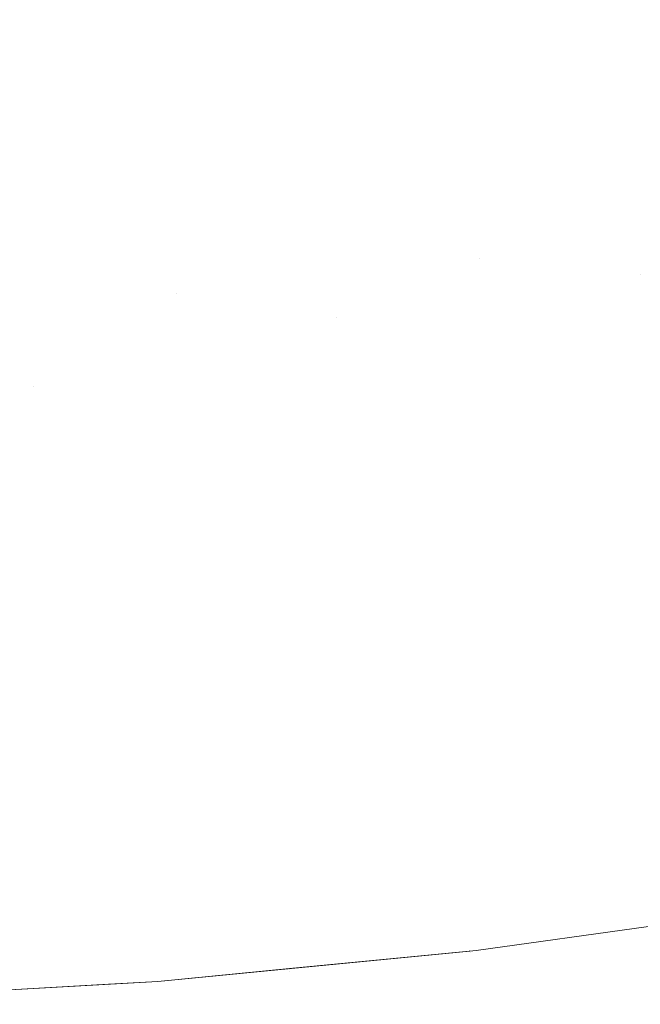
# Model space of a CAD drawing. Header units: centimetres. Extents: x -35.1 to 36.2, y 4.2 to 6.
# Tile 224 of 256: x 12.0162 to 12.0445, y 4.5001 to 4.5451. Entities that reach past the tile are written whole.
import ezdxf

# ---------------------------------------------------------------- set-up
doc = ezdxf.new("R2010")
doc.units = ezdxf.units.CM
doc.header["$LTSCALE"] = 2.54
doc.layers.add('Lucido design-1', color=7, linetype='Continuous')

# ---------------------------------------------------------------- blocks, each defined once
blk = doc.blocks.new('Gruppo-4-1')
at = {"color": 7, "linetype": 'Continuous', "lineweight": 9}
blk.add_3dface([(-34.958478, 5.900089, -2312.32217), (-34.958478, 4.300089, -2312.32217), (36.07398, 4.300089, -2312.32217), (36.07398, 5.900089, -2312.32217)], dxfattribs=at)
for points, invisible_edges in [([(12.021306, 4.54446, -2312.739901), (12.020952, 4.546572, -2312.73847), (12.03365, 4.548064, -2312.73847), (12.034179, 4.545972, -2312.739901)], 15), ([(12.046828, 4.548065, -2312.739901), (12.047519, 4.546034, -2312.74139), (12.0347, 4.543913, -2312.74139), (12.034179, 4.545972, -2312.739901)], 15), ([(12.008282, 4.543545, -2312.739901), (12.008104, 4.54567, -2312.73847), (12.020952, 4.546572, -2312.73847), (12.021306, 4.54446, -2312.739901)], 15), ([(12.034179, 4.545972, -2312.739901), (12.0347, 4.543913, -2312.74139), (12.021655, 4.54238, -2312.74139), (12.021306, 4.54446, -2312.739901)], 15), ([(12.035213, 4.541888, -2312.742934), (12.0347, 4.543913, -2312.74139), (12.047519, 4.546034, -2312.74139), (12.048197, 4.544037, -2312.742934)], 15), ([(12.021306, 4.54446, -2312.739901), (12.021655, 4.54238, -2312.74139), (12.008457, 4.541454, -2312.74139), (12.008282, 4.543545, -2312.739901)], 15), ([(12.048197, 4.544037, -2312.742934), (12.048864, 4.542075, -2312.744535), (12.035716, 4.5399, -2312.744535), (12.035213, 4.541888, -2312.742934)], 15), ([(12.021998, 4.540336, -2312.742934), (12.021655, 4.54238, -2312.74139), (12.0347, 4.543913, -2312.74139), (12.035213, 4.541888, -2312.742934)], 15), ([(12.008629, 4.539397, -2312.742934), (12.008457, 4.541454, -2312.74139), (12.021655, 4.54238, -2312.74139), (12.021998, 4.540336, -2312.742934)], 15), ([(12.035213, 4.541888, -2312.742934), (12.035716, 4.5399, -2312.744535), (12.022335, 4.538328, -2312.744535), (12.021998, 4.540336, -2312.742934)], 15), ([(12.036209, 4.53795, -2312.746189), (12.035716, 4.5399, -2312.744535), (12.048864, 4.542075, -2312.744535), (12.049517, 4.540152, -2312.746189)], 15), ([(12.021998, 4.540336, -2312.742934), (12.022335, 4.538328, -2312.744535), (12.008798, 4.537377, -2312.744535), (12.008629, 4.539397, -2312.742934)], 15), ([(12.022666, 4.536359, -2312.746189), (12.022335, 4.538328, -2312.744535), (12.035716, 4.5399, -2312.744535), (12.036209, 4.53795, -2312.746189)], 15), ([(12.049517, 4.540152, -2312.746189), (12.050157, 4.538269, -2312.747895), (12.036692, 4.536041, -2312.747895), (12.036209, 4.53795, -2312.746189)], 15), ([(12.008964, 4.535396, -2312.746189), (12.008798, 4.537377, -2312.744535), (12.022335, 4.538328, -2312.744535), (12.022666, 4.536359, -2312.746189)], 15), ([(12.037164, 4.534174, -2312.749653), (12.036692, 4.536041, -2312.747895), (12.050157, 4.538269, -2312.747895), (12.050782, 4.536428, -2312.749653)], 15), ([(12.036209, 4.53795, -2312.746189), (12.036692, 4.536041, -2312.747895), (12.02299, 4.534431, -2312.747895), (12.022666, 4.536359, -2312.746189)], 15), ([(12.022666, 4.536359, -2312.746189), (12.02299, 4.534431, -2312.747895), (12.009126, 4.533457, -2312.747895), (12.008964, 4.535396, -2312.746189)], 15), ([(12.037164, 4.534174, -2312.749653), (12.050782, 4.536428, -2312.749653), (12.044544, 4.533414, -2312.751459)], 11), ([(12.023306, 4.532546, -2312.749653), (12.02299, 4.534431, -2312.747895), (12.036692, 4.536041, -2312.747895), (12.037164, 4.534174, -2312.749653)], 15), ([(12.009285, 4.531561, -2312.749653), (12.009126, 4.533457, -2312.747895), (12.02299, 4.534431, -2312.747895), (12.023306, 4.532546, -2312.749653)], 15), ([(12.023306, 4.532546, -2312.749653), (12.037164, 4.534174, -2312.749653), (12.030646, 4.531449, -2312.751459)], 11), ([(12.037164, 4.534174, -2312.749653), (12.037625, 4.532353, -2312.751459), (12.030646, 4.531449, -2312.751459)], 11), ([(12.044544, 4.533414, -2312.751459), (12.037625, 4.532353, -2312.751459), (12.037164, 4.534174, -2312.749653)], 11), ([(12.045067, 4.53165, -2312.753313), (12.038075, 4.530578, -2312.753313), (12.037625, 4.532353, -2312.751459), (12.044544, 4.533414, -2312.751459)], 15), ([(12.023306, 4.532546, -2312.749653), (12.023615, 4.530706, -2312.751459), (12.009439, 4.529711, -2312.751459), (12.009285, 4.531561, -2312.749653)], 15), ([(12.030646, 4.531449, -2312.751459), (12.023615, 4.530706, -2312.751459), (12.023306, 4.532546, -2312.749653)], 11), ([(12.030646, 4.531449, -2312.751459), (12.037625, 4.532353, -2312.751459), (12.038075, 4.530578, -2312.753313), (12.031021, 4.529665, -2312.753313)], 15), ([(12.031021, 4.529665, -2312.753313), (12.023916, 4.528914, -2312.753313), (12.023615, 4.530706, -2312.751459), (12.030646, 4.531449, -2312.751459)], 15), ([(12.045575, 4.529934, -2312.755213), (12.038512, 4.528851, -2312.755213), (12.038075, 4.530578, -2312.753313), (12.045067, 4.53165, -2312.753313)], 15), ([(12.009439, 4.529711, -2312.751459), (12.023615, 4.530706, -2312.751459), (12.016769, 4.528328, -2312.753313)], 11), ([(12.023615, 4.530706, -2312.751459), (12.023916, 4.528914, -2312.753313), (12.016769, 4.528328, -2312.753313)], 11), ([(12.031021, 4.529665, -2312.753313), (12.038075, 4.530578, -2312.753313), (12.038512, 4.528851, -2312.755213), (12.031386, 4.527928, -2312.755213)], 15), ([(12.016769, 4.528328, -2312.753313), (12.00959, 4.527908, -2312.753313), (12.009439, 4.529711, -2312.751459)], 11), ([(12.031386, 4.527928, -2312.755213), (12.024208, 4.52717, -2312.755213), (12.023916, 4.528914, -2312.753313), (12.031021, 4.529665, -2312.753313)], 15), ([(12.046068, 4.528268, -2312.757156), (12.038936, 4.527174, -2312.757156), (12.038512, 4.528851, -2312.755213), (12.045575, 4.529934, -2312.755213)], 15), ([(12.016769, 4.528328, -2312.753313), (12.023916, 4.528914, -2312.753313), (12.024208, 4.52717, -2312.755213), (12.016989, 4.526578, -2312.755213)], 15), ([(12.031386, 4.527928, -2312.755213), (12.038512, 4.528851, -2312.755213), (12.038936, 4.527174, -2312.757156), (12.031741, 4.526243, -2312.757156)], 15), ([(12.016989, 4.526578, -2312.755213), (12.009737, 4.526154, -2312.755213), (12.00959, 4.527908, -2312.753313), (12.016769, 4.528328, -2312.753313)], 15), ([(12.046547, 4.526653, -2312.75914), (12.039347, 4.525549, -2312.75914), (12.038936, 4.527174, -2312.757156), (12.046068, 4.528268, -2312.757156)], 15), ([(12.031741, 4.526243, -2312.757156), (12.024493, 4.525477, -2312.757156), (12.024208, 4.52717, -2312.755213), (12.031386, 4.527928, -2312.755213)], 15), ([(12.016989, 4.526578, -2312.755213), (12.024208, 4.52717, -2312.755213), (12.024493, 4.525477, -2312.757156), (12.017202, 4.524879, -2312.757156)], 15), ([(12.031741, 4.526243, -2312.757156), (12.038936, 4.527174, -2312.757156), (12.039347, 4.525549, -2312.75914), (12.032084, 4.524609, -2312.75914)], 15), ([(12.017202, 4.524879, -2312.757156), (12.00988, 4.524451, -2312.757156), (12.009737, 4.526154, -2312.755213), (12.016989, 4.526578, -2312.755213)], 15), ([(12.047009, 4.525091, -2312.761164), (12.039745, 4.523976, -2312.761164), (12.039347, 4.525549, -2312.75914), (12.046547, 4.526653, -2312.75914)], 15), ([(12.032084, 4.524609, -2312.75914), (12.024768, 4.523836, -2312.75914), (12.024493, 4.525477, -2312.757156), (12.031741, 4.526243, -2312.757156)], 15), ([(12.032084, 4.524609, -2312.75914), (12.039347, 4.525549, -2312.75914), (12.039745, 4.523976, -2312.761164), (12.032417, 4.523028, -2312.761164)], 15), ([(12.017202, 4.524879, -2312.757156), (12.024493, 4.525477, -2312.757156), (12.024768, 4.523836, -2312.75914), (12.017409, 4.523232, -2312.75914)], 15), ([(12.047456, 4.523582, -2312.763225), (12.040129, 4.522458, -2312.763225), (12.039745, 4.523976, -2312.761164), (12.047009, 4.525091, -2312.761164)], 15), ([(12.017409, 4.523232, -2312.75914), (12.010018, 4.5228, -2312.75914), (12.00988, 4.524451, -2312.757156), (12.017202, 4.524879, -2312.757156)], 15), ([(12.032417, 4.523028, -2312.761164), (12.025035, 4.522248, -2312.761164), (12.024768, 4.523836, -2312.75914), (12.032084, 4.524609, -2312.75914)], 15), ([(12.017409, 4.523232, -2312.75914), (12.024768, 4.523836, -2312.75914), (12.025035, 4.522248, -2312.761164), (12.017609, 4.521639, -2312.761164)], 15), ([(12.032417, 4.523028, -2312.761164), (12.039745, 4.523976, -2312.761164), (12.040129, 4.522458, -2312.763225), (12.032738, 4.521502, -2312.763225)], 15), ([(12.047886, 4.522129, -2312.765321), (12.040499, 4.520996, -2312.765321), (12.040129, 4.522458, -2312.763225), (12.047456, 4.523582, -2312.763225)], 15), ([(12.017609, 4.521639, -2312.761164), (12.010151, 4.521203, -2312.761164), (12.010018, 4.5228, -2312.75914), (12.017409, 4.523232, -2312.75914)], 15), ([(12.032738, 4.521502, -2312.763225), (12.025292, 4.520715, -2312.763225), (12.025035, 4.522248, -2312.761164), (12.032417, 4.523028, -2312.761164)], 15), ([(12.032738, 4.521502, -2312.763225), (12.040129, 4.522458, -2312.763225), (12.040499, 4.520996, -2312.765321), (12.033047, 4.520031, -2312.765321)], 15), ([(12.017609, 4.521639, -2312.761164), (12.025035, 4.522248, -2312.761164), (12.025292, 4.520715, -2312.763225), (12.017803, 4.520101, -2312.763225)], 15), ([(12.0483, 4.520732, -2312.767449), (12.040855, 4.51959, -2312.767449), (12.040499, 4.520996, -2312.765321), (12.047886, 4.522129, -2312.765321)], 15), ([(12.017803, 4.520101, -2312.763225), (12.01028, 4.519661, -2312.763225), (12.010151, 4.521203, -2312.761164), (12.017609, 4.521639, -2312.761164)], 15), ([(12.033047, 4.520031, -2312.765321), (12.02554, 4.519238, -2312.765321), (12.025292, 4.520715, -2312.763225), (12.032738, 4.521502, -2312.763225)], 15), ([(12.017803, 4.520101, -2312.763225), (12.025292, 4.520715, -2312.763225), (12.02554, 4.519238, -2312.765321), (12.017989, 4.518619, -2312.765321)], 15), ([(12.033047, 4.520031, -2312.765321), (12.040499, 4.520996, -2312.765321), (12.040855, 4.51959, -2312.767449), (12.033344, 4.518618, -2312.767449)], 15), ([(12.048697, 4.519393, -2312.769608), (12.041196, 4.518242, -2312.769608), (12.040855, 4.51959, -2312.767449), (12.0483, 4.520732, -2312.767449)], 15), ([(12.017989, 4.518619, -2312.765321), (12.010405, 4.518176, -2312.765321), (12.01028, 4.519661, -2312.763225), (12.017803, 4.520101, -2312.763225)], 15), ([(12.033344, 4.518618, -2312.767449), (12.025778, 4.517819, -2312.767449), (12.02554, 4.519238, -2312.765321), (12.033047, 4.520031, -2312.765321)], 15), ([(12.017989, 4.518619, -2312.765321), (12.02554, 4.519238, -2312.765321), (12.025778, 4.517819, -2312.767449), (12.018168, 4.517195, -2312.767449)], 15), ([(12.033344, 4.518618, -2312.767449), (12.040855, 4.51959, -2312.767449), (12.041196, 4.518242, -2312.769608), (12.033629, 4.517262, -2312.769608)], 15), ([(12.049077, 4.518111, -2312.771794), (12.041522, 4.516952, -2312.771794), (12.041196, 4.518242, -2312.769608), (12.048697, 4.519393, -2312.769608)], 15), ([(12.018168, 4.517195, -2312.767449), (12.010524, 4.516748, -2312.767449), (12.010405, 4.518176, -2312.765321), (12.017989, 4.518619, -2312.765321)], 15), ([(12.033629, 4.517262, -2312.769608), (12.026007, 4.516457, -2312.769608), (12.025778, 4.517819, -2312.767449), (12.033344, 4.518618, -2312.767449)], 15), ([(12.033629, 4.517262, -2312.769608), (12.041196, 4.518242, -2312.769608), (12.041522, 4.516952, -2312.771794), (12.033902, 4.515966, -2312.771794)], 15), ([(12.049439, 4.516888, -2312.774006), (12.041834, 4.515721, -2312.774006), (12.041522, 4.516952, -2312.771794), (12.049077, 4.518111, -2312.771794)], 15), ([(12.018168, 4.517195, -2312.767449), (12.025778, 4.517819, -2312.767449), (12.026007, 4.516457, -2312.769608), (12.01834, 4.515829, -2312.769608)], 15), ([(12.01834, 4.515829, -2312.769608), (12.010639, 4.515378, -2312.769608), (12.010524, 4.516748, -2312.767449), (12.018168, 4.517195, -2312.767449)], 15), ([(12.033902, 4.515966, -2312.771794), (12.026225, 4.515155, -2312.771794), (12.026007, 4.516457, -2312.769608), (12.033629, 4.517262, -2312.769608)], 15), ([(12.033902, 4.515966, -2312.771794), (12.041522, 4.516952, -2312.771794), (12.041834, 4.515721, -2312.774006), (12.034162, 4.514728, -2312.774006)], 15), ([(12.049783, 4.515725, -2312.776241), (12.04213, 4.514551, -2312.776241), (12.041834, 4.515721, -2312.774006), (12.049439, 4.516888, -2312.774006)], 15), ([(12.01834, 4.515829, -2312.769608), (12.026007, 4.516457, -2312.769608), (12.026225, 4.515155, -2312.771794), (12.018504, 4.514522, -2312.771794)], 15), ([(12.018504, 4.514522, -2312.771794), (12.010749, 4.514068, -2312.771794), (12.010639, 4.515378, -2312.769608), (12.01834, 4.515829, -2312.769608)], 15), ([(12.034162, 4.514728, -2312.774006), (12.026434, 4.513912, -2312.774006), (12.026225, 4.515155, -2312.771794), (12.033902, 4.515966, -2312.771794)], 15), ([(12.034162, 4.514728, -2312.774006), (12.041834, 4.515721, -2312.774006), (12.04213, 4.514551, -2312.776241), (12.03441, 4.513551, -2312.776241)], 15), ([(12.05011, 4.514621, -2312.778496), (12.042411, 4.51344, -2312.778496), (12.04213, 4.514551, -2312.776241), (12.049783, 4.515725, -2312.776241)], 15), ([(12.018504, 4.514522, -2312.771794), (12.026225, 4.515155, -2312.771794), (12.026434, 4.513912, -2312.774006), (12.018661, 4.513275, -2312.774006)], 15), ([(12.03441, 4.513551, -2312.776241), (12.026633, 4.51273, -2312.776241), (12.026434, 4.513912, -2312.774006), (12.034162, 4.514728, -2312.774006)], 15), ([(12.018661, 4.513275, -2312.774006), (12.010853, 4.512818, -2312.774006), (12.010749, 4.514068, -2312.771794), (12.018504, 4.514522, -2312.771794)], 15), ([(12.03441, 4.513551, -2312.776241), (12.04213, 4.514551, -2312.776241), (12.042411, 4.51344, -2312.778496), (12.034644, 4.512435, -2312.778496)], 15), ([(12.050419, 4.513578, -2312.780769), (12.042677, 4.51239, -2312.780769), (12.042411, 4.51344, -2312.778496), (12.05011, 4.514621, -2312.778496)], 15), ([(12.018661, 4.513275, -2312.774006), (12.026434, 4.513912, -2312.774006), (12.026633, 4.51273, -2312.776241), (12.01881, 4.512088, -2312.776241)], 15), ([(12.034644, 4.512435, -2312.778496), (12.026821, 4.511608, -2312.778496), (12.026633, 4.51273, -2312.776241), (12.03441, 4.513551, -2312.776241)], 15), ([(12.034644, 4.512435, -2312.778496), (12.042411, 4.51344, -2312.778496), (12.042677, 4.51239, -2312.780769), (12.034866, 4.511379, -2312.780769)], 15), ([(12.05071, 4.512595, -2312.783058), (12.042927, 4.511401, -2312.783058), (12.042677, 4.51239, -2312.780769), (12.050419, 4.513578, -2312.780769)], 15), ([(12.01881, 4.512088, -2312.776241), (12.010953, 4.511629, -2312.776241), (12.010853, 4.512818, -2312.774006), (12.018661, 4.513275, -2312.774006)], 15), ([(12.01881, 4.512088, -2312.776241), (12.026633, 4.51273, -2312.776241), (12.026821, 4.511608, -2312.778496), (12.018951, 4.510963, -2312.778496)], 15), ([(12.050983, 4.511672, -2312.78536), (12.043162, 4.510472, -2312.78536), (12.042927, 4.511401, -2312.783058), (12.05071, 4.512595, -2312.783058)], 15), ([(12.018951, 4.510963, -2312.778496), (12.011047, 4.510501, -2312.778496), (12.010953, 4.511629, -2312.776241), (12.01881, 4.512088, -2312.776241)], 15), ([(12.034866, 4.511379, -2312.780769), (12.026999, 4.510548, -2312.780769), (12.026821, 4.511608, -2312.778496), (12.034644, 4.512435, -2312.778496)], 15), ([(12.034866, 4.511379, -2312.780769), (12.042677, 4.51239, -2312.780769), (12.042927, 4.511401, -2312.783058), (12.035076, 4.510385, -2312.783058)], 15), ([(12.018951, 4.510963, -2312.778496), (12.026821, 4.511608, -2312.778496), (12.026999, 4.510548, -2312.780769), (12.019085, 4.509899, -2312.780769)], 15), ([(12.051239, 4.510811, -2312.787674), (12.043382, 4.509605, -2312.787674), (12.043162, 4.510472, -2312.78536), (12.050983, 4.511672, -2312.78536)], 15), ([(12.035076, 4.510385, -2312.783058), (12.027167, 4.509549, -2312.783058), (12.026999, 4.510548, -2312.780769), (12.034866, 4.511379, -2312.780769)], 15), ([(12.035076, 4.510385, -2312.783058), (12.042927, 4.511401, -2312.783058), (12.043162, 4.510472, -2312.78536), (12.035272, 4.509451, -2312.78536)], 15), ([(12.019085, 4.509899, -2312.780769), (12.011136, 4.509434, -2312.780769), (12.011047, 4.510501, -2312.778496), (12.018951, 4.510963, -2312.778496)], 15), ([(12.051476, 4.510009, -2312.789995), (12.043586, 4.508799, -2312.789995), (12.043382, 4.509605, -2312.787674), (12.051239, 4.510811, -2312.787674)], 15), ([(12.019085, 4.509899, -2312.780769), (12.026999, 4.510548, -2312.780769), (12.027167, 4.509549, -2312.783058), (12.019211, 4.508897, -2312.783058)], 15), ([(12.035272, 4.509451, -2312.78536), (12.027324, 4.508612, -2312.78536), (12.027167, 4.509549, -2312.783058), (12.035076, 4.510385, -2312.783058)], 15), ([(12.035272, 4.509451, -2312.78536), (12.043162, 4.510472, -2312.78536), (12.043382, 4.509605, -2312.787674), (12.035455, 4.508579, -2312.787674)], 15), ([(12.019211, 4.508897, -2312.783058), (12.01122, 4.508429, -2312.783058), (12.011136, 4.509434, -2312.780769), (12.019085, 4.509899, -2312.780769)], 15), ([(12.051696, 4.509268, -2312.792323), (12.043774, 4.508052, -2312.792323), (12.043586, 4.508799, -2312.789995), (12.051476, 4.510009, -2312.789995)], 15), ([(12.019211, 4.508897, -2312.783058), (12.027167, 4.509549, -2312.783058), (12.027324, 4.508612, -2312.78536), (12.019329, 4.507956, -2312.78536)], 15), ([(12.035455, 4.508579, -2312.787674), (12.027471, 4.507736, -2312.787674), (12.027324, 4.508612, -2312.78536), (12.035272, 4.509451, -2312.78536)], 15), ([(12.035455, 4.508579, -2312.787674), (12.043382, 4.509605, -2312.787674), (12.043586, 4.508799, -2312.789995), (12.035626, 4.507768, -2312.789995)], 15), ([(12.019329, 4.507956, -2312.78536), (12.011299, 4.507486, -2312.78536), (12.01122, 4.508429, -2312.783058), (12.019211, 4.508897, -2312.783058)], 15), ([(12.051897, 4.508586, -2312.794654), (12.043948, 4.507367, -2312.794654), (12.043774, 4.508052, -2312.792323), (12.051696, 4.509268, -2312.792323)], 15), ([(12.019329, 4.507956, -2312.78536), (12.027324, 4.508612, -2312.78536), (12.027471, 4.507736, -2312.787674), (12.01944, 4.507077, -2312.787674)], 15), ([(12.035626, 4.507768, -2312.789995), (12.027608, 4.506921, -2312.789995), (12.027471, 4.507736, -2312.787674), (12.035455, 4.508579, -2312.787674)], 15), ([(12.035626, 4.507768, -2312.789995), (12.043586, 4.508799, -2312.789995), (12.043774, 4.508052, -2312.792323), (12.035784, 4.507018, -2312.792323)], 15), ([(12.052082, 4.507964, -2312.796987), (12.044106, 4.50674, -2312.796987), (12.043948, 4.507367, -2312.794654), (12.051897, 4.508586, -2312.794654)], 15), ([(12.01944, 4.507077, -2312.787674), (12.011373, 4.506605, -2312.787674), (12.011299, 4.507486, -2312.78536), (12.019329, 4.507956, -2312.78536)], 15), ([(12.035784, 4.507018, -2312.792323), (12.043774, 4.508052, -2312.792323), (12.043948, 4.507367, -2312.794654), (12.035929, 4.506329, -2312.794654)], 15), ([(12.052249, 4.5074, -2312.799319), (12.04425, 4.506173, -2312.799319), (12.044106, 4.50674, -2312.796987), (12.052082, 4.507964, -2312.796987)], 15), ([(12.01944, 4.507077, -2312.787674), (12.027471, 4.507736, -2312.787674), (12.027608, 4.506921, -2312.789995), (12.019542, 4.50626, -2312.789995)], 15), ([(12.035784, 4.507018, -2312.792323), (12.027734, 4.506168, -2312.792323), (12.027608, 4.506921, -2312.789995), (12.035626, 4.507768, -2312.789995)], 15), ([(12.019542, 4.50626, -2312.789995), (12.011442, 4.505786, -2312.789995), (12.011373, 4.506605, -2312.787674), (12.01944, 4.507077, -2312.787674)], 15), ([(12.035929, 4.506329, -2312.794654), (12.043948, 4.507367, -2312.794654), (12.044106, 4.50674, -2312.796987), (12.036061, 4.505699, -2312.796987)], 15), ([(12.052398, 4.506895, -2312.801649), (12.044379, 4.505665, -2312.801649), (12.04425, 4.506173, -2312.799319), (12.052249, 4.5074, -2312.799319)], 15), ([(12.019542, 4.50626, -2312.789995), (12.027608, 4.506921, -2312.789995), (12.027734, 4.506168, -2312.792323), (12.019637, 4.505504, -2312.792323)], 15), ([(12.035929, 4.506329, -2312.794654), (12.02785, 4.505475, -2312.794654), (12.027734, 4.506168, -2312.792323), (12.035784, 4.507018, -2312.792323)], 15), ([(12.036061, 4.505699, -2312.796987), (12.044106, 4.50674, -2312.796987), (12.04425, 4.506173, -2312.799319), (12.036181, 4.505129, -2312.799319)], 15), ([(12.052531, 4.506447, -2312.803974), (12.044493, 4.505214, -2312.803974), (12.044379, 4.505665, -2312.801649), (12.052398, 4.506895, -2312.801649)], 15), ([(12.019637, 4.505504, -2312.792323), (12.011505, 4.505028, -2312.792323), (12.011442, 4.505786, -2312.789995), (12.019542, 4.50626, -2312.789995)], 15), ([(12.019637, 4.505504, -2312.792323), (12.027734, 4.506168, -2312.792323), (12.02785, 4.505475, -2312.794654), (12.019725, 4.504809, -2312.794654)], 15), ([(12.036061, 4.505699, -2312.796987), (12.027957, 4.504843, -2312.796987), (12.02785, 4.505475, -2312.794654), (12.035929, 4.506329, -2312.794654)], 15), ([(12.036181, 4.505129, -2312.799319), (12.04425, 4.506173, -2312.799319), (12.044379, 4.505665, -2312.801649), (12.036288, 4.504618, -2312.801649)], 15), ([(12.052647, 4.506056, -2312.806291), (12.044592, 4.50482, -2312.806291), (12.044493, 4.505214, -2312.803974), (12.052531, 4.506447, -2312.803974)], 15), ([(12.019725, 4.504809, -2312.794654), (12.011563, 4.504331, -2312.794654), (12.011505, 4.505028, -2312.792323), (12.019637, 4.505504, -2312.792323)], 15), ([(12.019725, 4.504809, -2312.794654), (12.02785, 4.505475, -2312.794654), (12.027957, 4.504843, -2312.796987), (12.019804, 4.504174, -2312.796987)], 15), ([(12.036181, 4.505129, -2312.799319), (12.028053, 4.50427, -2312.799319), (12.027957, 4.504843, -2312.796987), (12.036061, 4.505699, -2312.796987)], 15), ([(12.036288, 4.504618, -2312.801649), (12.044379, 4.505665, -2312.801649), (12.044493, 4.505214, -2312.803974), (12.036384, 4.504164, -2312.803974)], 15), ([(12.019804, 4.504174, -2312.796987), (12.011617, 4.503695, -2312.796987), (12.011563, 4.504331, -2312.794654), (12.019725, 4.504809, -2312.794654)], 15), ([(12.019804, 4.504174, -2312.796987), (12.027957, 4.504843, -2312.796987), (12.028053, 4.50427, -2312.799319), (12.019877, 4.5036, -2312.799319)], 15), ([(12.036288, 4.504618, -2312.801649), (12.028139, 4.503757, -2312.801649), (12.028053, 4.50427, -2312.799319), (12.036181, 4.505129, -2312.799319)], 15), ([(12.036384, 4.504164, -2312.803974), (12.044493, 4.505214, -2312.803974), (12.044592, 4.50482, -2312.806291), (12.036467, 4.503769, -2312.806291)], 15), ([(12.036467, 4.503769, -2312.806291), (12.044592, 4.50482, -2312.806291), (12.044678, 4.504482, -2312.8086), (12.036538, 4.503429, -2312.8086)], 15), ([(12.036384, 4.504164, -2312.803974), (12.028215, 4.503302, -2312.803974), (12.028139, 4.503757, -2312.801649), (12.036288, 4.504618, -2312.801649)], 15), ([(12.036538, 4.503429, -2312.8086), (12.044678, 4.504482, -2312.8086), (12.044749, 4.5042, -2312.810899), (12.036598, 4.503145, -2312.810899)], 15), ([(12.019877, 4.5036, -2312.799319), (12.011665, 4.503119, -2312.799319), (12.011617, 4.503695, -2312.796987), (12.019804, 4.504174, -2312.796987)], 15), ([(12.019877, 4.5036, -2312.799319), (12.028053, 4.50427, -2312.799319), (12.028139, 4.503757, -2312.801649), (12.019941, 4.503085, -2312.801649)], 15), ([(12.036467, 4.503769, -2312.806291), (12.028282, 4.502904, -2312.806291), (12.028215, 4.503302, -2312.803974), (12.036384, 4.504164, -2312.803974)], 15), ([(12.036598, 4.503145, -2312.810899), (12.044749, 4.5042, -2312.810899), (12.044807, 4.503971, -2312.813185), (12.036647, 4.502915, -2312.813185)], 15), ([(12.036647, 4.502915, -2312.813185), (12.044807, 4.503971, -2312.813185), (12.044852, 4.503795, -2312.815456), (12.036684, 4.502738, -2312.815456)], 15), ([(12.019941, 4.503085, -2312.801649), (12.011708, 4.502603, -2312.801649), (12.011665, 4.503119, -2312.799319), (12.019877, 4.5036, -2312.799319)], 15), ([(12.019941, 4.503085, -2312.801649), (12.028139, 4.503757, -2312.801649), (12.028215, 4.503302, -2312.803974), (12.019999, 4.502628, -2312.803974)], 15), ([(12.036538, 4.503429, -2312.8086), (12.028339, 4.502563, -2312.8086), (12.028282, 4.502904, -2312.806291), (12.036467, 4.503769, -2312.806291)], 15), ([(12.036684, 4.502738, -2312.815456), (12.044852, 4.503795, -2312.815456), (12.044883, 4.503671, -2312.817712), (12.03671, 4.502613, -2312.817712)], 15), ([(12.03671, 4.502613, -2312.817712), (12.044883, 4.503671, -2312.817712), (12.044902, 4.503598, -2312.81995), (12.036725, 4.50254, -2312.81995)], 15), ([(12.037017, 4.502549, -2312.82217), (12.036725, 4.50254, -2312.81995), (12.044902, 4.503598, -2312.81995)], 11), ([(12.04492, 4.503524, -2313.025344), (12.036741, 4.502466, -2313.025344), (12.037017, 4.502549, -2313.02217)], 11), ([(12.036741, 4.502466, -2313.025344), (12.04492, 4.503524, -2313.025344), (12.044959, 4.503369, -2313.028615), (12.036774, 4.50231, -2313.028615)], 15), ([(12.037017, 4.502549, -2313.02217), (12.044898, 4.503647, -2313.02217), (12.04492, 4.503524, -2313.025344)], 10), ([(12.044898, 4.503647, -2313.02217), (12.037017, 4.502549, -2313.02217), (12.037017, 4.502549, -2312.82217), (12.044898, 4.503647, -2312.82217)], 10), ([(12.044902, 4.503598, -2312.81995), (12.044898, 4.503647, -2312.82217), (12.037017, 4.502549, -2312.82217)], 9), ([(12.019999, 4.502628, -2312.803974), (12.011746, 4.502145, -2312.803974), (12.011708, 4.502603, -2312.801649), (12.019941, 4.503085, -2312.801649)], 15), ([(12.019999, 4.502628, -2312.803974), (12.028215, 4.503302, -2312.803974), (12.028282, 4.502904, -2312.806291), (12.020049, 4.502229, -2312.806291)], 15), ([(12.036598, 4.503145, -2312.810899), (12.028387, 4.502277, -2312.810899), (12.028339, 4.502563, -2312.8086), (12.036538, 4.503429, -2312.8086)], 15), ([(12.036647, 4.502915, -2312.813185), (12.028426, 4.502046, -2312.813185), (12.028387, 4.502277, -2312.810899), (12.036598, 4.503145, -2312.810899)], 15), ([(12.036774, 4.50231, -2313.028615), (12.044959, 4.503369, -2313.028615), (12.045028, 4.5031, -2313.031982), (12.036831, 4.502039, -2313.031982)], 15), ([(12.036831, 4.502039, -2313.031982), (12.045028, 4.5031, -2313.031982), (12.045128, 4.502704, -2313.035444), (12.036914, 4.501641, -2313.035444)], 15), ([(12.020049, 4.502229, -2312.806291), (12.01178, 4.501745, -2312.806291), (12.011746, 4.502145, -2312.803974), (12.019999, 4.502628, -2312.803974)], 15), ([(12.020049, 4.502229, -2312.806291), (12.028282, 4.502904, -2312.806291), (12.028339, 4.502563, -2312.8086), (12.020092, 4.501887, -2312.8086)], 15), ([(12.020092, 4.501887, -2312.8086), (12.028339, 4.502563, -2312.8086), (12.028387, 4.502277, -2312.810899), (12.020128, 4.5016, -2312.810899)], 15), ([(12.036684, 4.502738, -2312.815456), (12.028456, 4.501869, -2312.815456), (12.028426, 4.502046, -2312.813185), (12.036647, 4.502915, -2312.813185)], 15), ([(12.03671, 4.502613, -2312.817712), (12.028477, 4.501744, -2312.817712), (12.028456, 4.501869, -2312.815456), (12.036684, 4.502738, -2312.815456)], 15), ([(12.036725, 4.50254, -2312.81995), (12.028489, 4.50167, -2312.81995), (12.028477, 4.501744, -2312.817712), (12.03671, 4.502613, -2312.817712)], 15), ([(12.036914, 4.501641, -2313.035444), (12.045128, 4.502704, -2313.035444), (12.045262, 4.502172, -2313.038998), (12.037027, 4.501106, -2313.038998)], 15), ([(12.020092, 4.501887, -2312.8086), (12.011809, 4.501402, -2312.8086), (12.01178, 4.501745, -2312.806291), (12.020049, 4.502229, -2312.806291)], 15), ([(12.020128, 4.5016, -2312.810899), (12.028387, 4.502277, -2312.810899), (12.028426, 4.502046, -2312.813185), (12.020157, 4.501368, -2312.813185)], 15), ([(12.037017, 4.502549, -2313.02217), (12.028486, 4.501718, -2313.02217), (12.022465, 4.501131, -2312.82217), (12.03673, 4.502521, -2312.82217)], 10), ([(12.03673, 4.502521, -2312.82217), (12.022465, 4.501131, -2312.82217), (12.028489, 4.50167, -2312.81995)], 10), ([(12.028486, 4.501718, -2313.02217), (12.037017, 4.502549, -2313.02217), (12.036741, 4.502466, -2313.025344)], 10), ([(12.036741, 4.502466, -2313.025344), (12.028502, 4.501595, -2313.025344), (12.028486, 4.501718, -2313.02217)], 11), ([(12.028489, 4.50167, -2312.81995), (12.036725, 4.50254, -2312.81995), (12.03673, 4.502521, -2312.82217)], 11), ([(12.036774, 4.50231, -2313.028615), (12.028528, 4.501439, -2313.028615), (12.028502, 4.501595, -2313.025344), (12.036741, 4.502466, -2313.025344)], 15), ([(12.036831, 4.502039, -2313.031982), (12.028574, 4.501166, -2313.031982), (12.028528, 4.501439, -2313.028615), (12.036774, 4.50231, -2313.028615)], 15), ([(12.037017, 4.502549, -2312.82217), (12.03673, 4.502521, -2312.82217), (12.036725, 4.50254, -2312.81995)], 10), ([(12.03673, 4.502521, -2312.82217), (12.037017, 4.502549, -2312.82217), (12.037017, 4.502549, -2313.02217)], 10), ([(12.037095, 4.500784, -2313.040809), (12.037027, 4.501106, -2313.038998), (12.045262, 4.502172, -2313.038998), (12.045343, 4.501852, -2313.040809)], 15), ([(12.020128, 4.5016, -2312.810899), (12.011833, 4.501115, -2312.810899), (12.011809, 4.501402, -2312.8086), (12.020092, 4.501887, -2312.8086)], 15), ([(12.020157, 4.501368, -2312.813185), (12.028426, 4.502046, -2312.813185), (12.028456, 4.501869, -2312.815456), (12.02018, 4.50119, -2312.815456)], 15), ([(12.02018, 4.50119, -2312.815456), (12.028456, 4.501869, -2312.815456), (12.028477, 4.501744, -2312.817712), (12.020195, 4.501065, -2312.817712)], 15), ([(12.020195, 4.501065, -2312.817712), (12.028477, 4.501744, -2312.817712), (12.028489, 4.50167, -2312.81995), (12.020205, 4.50099, -2312.81995)], 15), ([(12.020205, 4.50099, -2312.81995), (12.028489, 4.50167, -2312.81995), (12.022465, 4.501131, -2312.82217)], 11), ([(12.022465, 4.501131, -2313.02217), (12.028486, 4.501718, -2313.02217), (12.028502, 4.501595, -2313.025344)], 10), ([(12.028486, 4.501718, -2313.02217), (12.022465, 4.501131, -2313.02217), (12.022465, 4.501131, -2312.82217)], 10), ([(12.036914, 4.501641, -2313.035444), (12.028641, 4.500767, -2313.035444), (12.028574, 4.501166, -2313.031982), (12.036831, 4.502039, -2313.031982)], 15), ([(12.045343, 4.501852, -2313.040809), (12.045434, 4.501493, -2313.042641), (12.03717, 4.500423, -2313.042641), (12.037095, 4.500784, -2313.040809)], 15), ([(12.020157, 4.501368, -2312.813185), (12.011852, 4.500883, -2312.813185), (12.011833, 4.501115, -2312.810899), (12.020128, 4.5016, -2312.810899)], 15), ([(12.02018, 4.50119, -2312.815456), (12.011867, 4.500704, -2312.815456), (12.011852, 4.500883, -2312.813185), (12.020157, 4.501368, -2312.813185)], 15), ([(12.028502, 4.501595, -2313.025344), (12.020214, 4.500915, -2313.025344), (12.022465, 4.501131, -2313.02217)], 11), ([(12.020214, 4.500915, -2313.025344), (12.028502, 4.501595, -2313.025344), (12.028528, 4.501439, -2313.028615), (12.020234, 4.500759, -2313.028615)], 15), ([(12.020234, 4.500759, -2313.028615), (12.028528, 4.501439, -2313.028615), (12.028574, 4.501166, -2313.031982), (12.020268, 4.500485, -2313.031982)], 15), ([(12.037027, 4.501106, -2313.038998), (12.028731, 4.50023, -2313.038998), (12.028641, 4.500767, -2313.035444), (12.036914, 4.501641, -2313.035444)], 15), ([(12.037255, 4.500022, -2313.044493), (12.03717, 4.500423, -2313.042641), (12.045434, 4.501493, -2313.042641), (12.045535, 4.501094, -2313.044493)], 15), ([(12.022465, 4.501131, -2313.02217), (12.011882, 4.50054, -2313.02217), (12.007743, 4.500309, -2312.82217), (12.020206, 4.501005, -2312.82217)], 10), ([(12.020206, 4.501005, -2312.82217), (12.007743, 4.500309, -2312.82217), (12.011884, 4.500504, -2312.81995)], 10), ([(12.020195, 4.501065, -2312.817712), (12.011877, 4.500578, -2312.817712), (12.011867, 4.500704, -2312.815456), (12.02018, 4.50119, -2312.815456)], 15), ([(12.020205, 4.50099, -2312.81995), (12.011884, 4.500504, -2312.81995), (12.011877, 4.500578, -2312.817712), (12.020195, 4.501065, -2312.817712)], 15), ([(12.011882, 4.50054, -2313.02217), (12.022465, 4.501131, -2313.02217), (12.020214, 4.500915, -2313.025344)], 10), ([(12.020214, 4.500915, -2313.025344), (12.01189, 4.500429, -2313.025344), (12.011882, 4.50054, -2313.02217)], 11), ([(12.011884, 4.500504, -2312.81995), (12.020205, 4.50099, -2312.81995), (12.020206, 4.501005, -2312.82217)], 11), ([(12.020234, 4.500759, -2313.028615), (12.011903, 4.500271, -2313.028615), (12.01189, 4.500429, -2313.025344), (12.020214, 4.500915, -2313.025344)], 15), ([(12.022465, 4.501131, -2312.82217), (12.020206, 4.501005, -2312.82217), (12.020205, 4.50099, -2312.81995)], 10), ([(12.020206, 4.501005, -2312.82217), (12.022465, 4.501131, -2312.82217), (12.022465, 4.501131, -2313.02217)], 10), ([(12.020268, 4.500485, -2313.031982), (12.028574, 4.501166, -2313.031982), (12.028641, 4.500767, -2313.035444), (12.020319, 4.500085, -2313.035444)], 15), ([(12.020319, 4.500085, -2313.035444), (12.028641, 4.500767, -2313.035444), (12.028731, 4.50023, -2313.038998), (12.020386, 4.499546, -2313.038998)], 15), ([(12.028785, 4.499906, -2313.040809), (12.028731, 4.50023, -2313.038998), (12.037027, 4.501106, -2313.038998), (12.037095, 4.500784, -2313.040809)], 15), ([(12.037095, 4.500784, -2313.040809), (12.03717, 4.500423, -2313.042641), (12.028846, 4.499544, -2313.042641), (12.028785, 4.499906, -2313.040809)], 15), ([(12.045535, 4.501094, -2313.044493), (12.045647, 4.500654, -2313.046366), (12.037348, 4.49958, -2313.046366), (12.037255, 4.500022, -2313.044493)], 15), ([(12.020268, 4.500485, -2313.031982), (12.011926, 4.499997, -2313.031982), (12.011903, 4.500271, -2313.028615), (12.020234, 4.500759, -2313.028615)], 15), ([(12.020319, 4.500085, -2313.035444), (12.01196, 4.499596, -2313.035444), (12.011926, 4.499997, -2313.031982), (12.020268, 4.500485, -2313.031982)], 15), ([(12.028914, 4.499141, -2313.044493), (12.028846, 4.499544, -2313.042641), (12.03717, 4.500423, -2313.042641), (12.037255, 4.500022, -2313.044493)], 15), ([(12.03745, 4.499094, -2313.048259), (12.037348, 4.49958, -2313.046366), (12.045647, 4.500654, -2313.046366), (12.045769, 4.500171, -2313.048259)], 15), ([(12.020427, 4.499221, -2313.040809), (12.020386, 4.499546, -2313.038998), (12.028731, 4.50023, -2313.038998), (12.028785, 4.499906, -2313.040809)], 15), ([(12.045769, 4.500171, -2313.048259), (12.045902, 4.499643, -2313.05017), (12.037562, 4.498564, -2313.05017), (12.03745, 4.499094, -2313.048259)], 15)]:
    blk.add_3dface(points, dxfattribs=dict(at, invisible_edges=invisible_edges))

msp = doc.modelspace()

# ---------------------------------------------------------------- block references
at = {"layer": 'Lucido design-1', "color": 7}
msp.add_blockref('Gruppo-4-1', (0, 0), dxfattribs=at)

doc.saveas('drawing.dxf')
